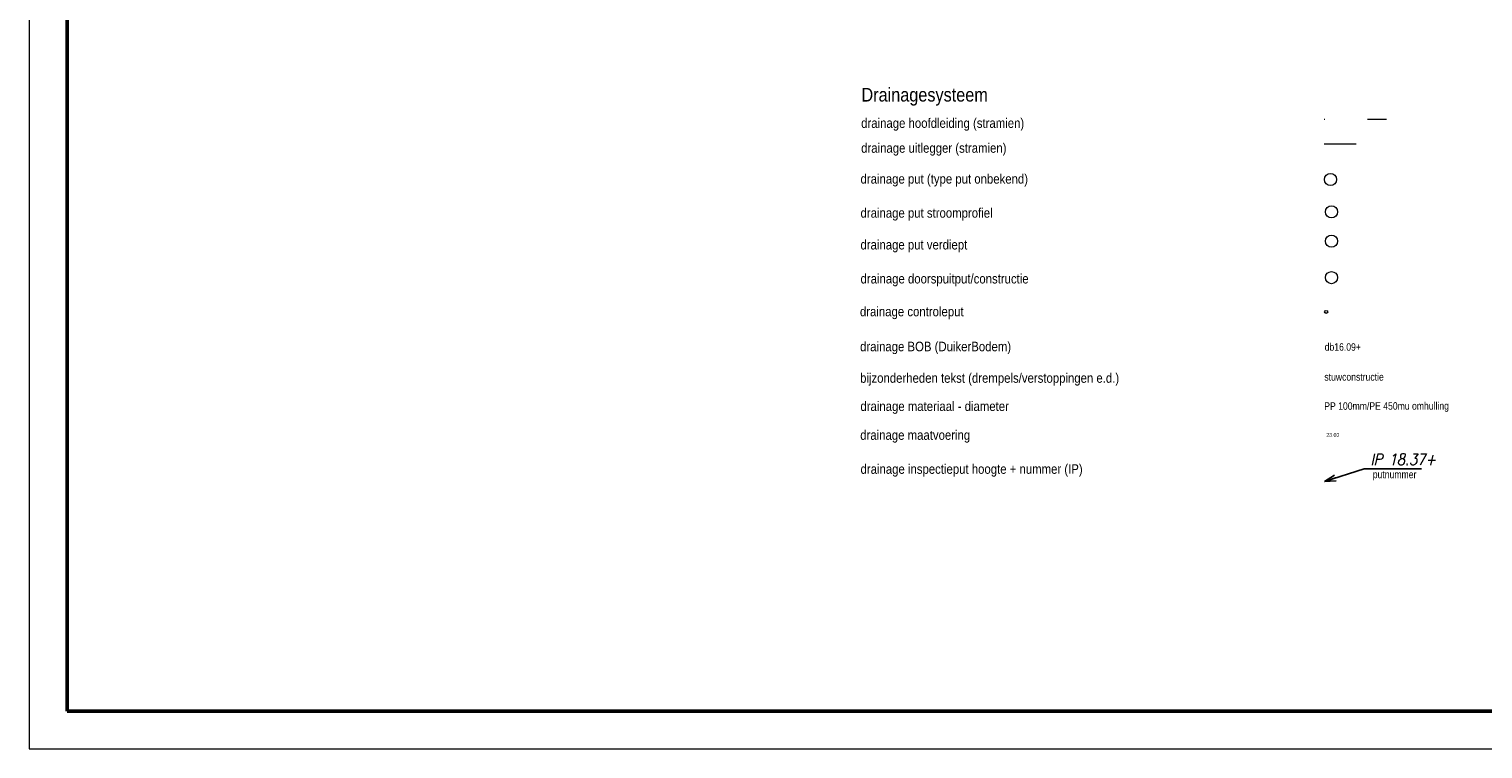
# Model space of a CAD drawing. Header units: metres. Extents: x 170701 to 171309, y 446948 to 447368.
# Tile 1 of 17: x 170701 to 170893, y 446948 to 447042. Entities that reach past the tile are written whole.
import ezdxf
from ezdxf.enums import TextEntityAlignment as Align

# ---------------------------------------------------------------- set-up
doc = ezdxf.new("R2010")
doc.units = ezdxf.units.M
doc.header["$MEASUREMENT"] = 0
doc.linetypes.add('DGN Style 5', pattern=[9.790002, 4.195715, -5.594287])
doc.linetypes.add('DGN Style 6', pattern=[26.600834, 0.013986, -5.594287, 9.790002, -5.594287, 0.013986, -5.594287])
for name, color, linetype, lineweight in [('Drainage B O B (revisie)', 3, 'Continuous', 0), ('Drainage bijzonderheden tekst (revisie)', 3, 'Continuous', 0), ('Drainage controleput (revisie)', 3, 'Continuous', 0), ('Drainage doorspuitput (revisie)', 3, 'Continuous', 0), ('Drainage hoofdleiding (stramien) (revisie)', 3, 'DGN Style 6', 0), ('Drainage IP-putnummer (revisie)', 3, 'Continuous', 0), ('Drainage maatvoering (revisie)', 3, 'Continuous', 0), ('Drainage materiaal-diameter (revisie)', 3, 'Continuous', 0), ('Drainage put (revisie)', 3, 'Continuous', 0), ('Drainage put stroomprofiel (revisie)', 3, 'Continuous', 0), ('Drainage put verdiept (revisie)', 3, 'Continuous', 0), ('Drainage uitlegger (revisie)', 3, 'DGN Style 5', 0), ('Kaders', 7, 'Continuous', 0)]:
    doc.layers.add(name, color=color, linetype=linetype, lineweight=lineweight)
doc.styles.get("Standard").update_dxf_attribs({"font": 'txt.shx'})
doc.styles.add('Style-arial', font='arial.shx')
doc.styles.add('Style-ITALICS', font='ITALICS.shx')
doc.styles.add('Style-WORKING', font='WORKING.shx')
doc.dimstyles.get("Standard").update_dxf_attribs({"dimtxt": 0.18, "dimasz": 0.18, "dimexe": 0.18, "dimexo": 0.0625, "dimgap": 0.09, "dimtad": 0, "dimtih": 1, "dimtoh": 1, "dimdec": 4, "dimzin": 0, "dimdsep": 46, "dimtxsty": 'Standard', "dimcen": 0.09, "dimadec": 0, "dimazin": 0, "dimtfac": 1, "dimtdec": 4, "dimtofl": 0, "dimtmove": 0, "dimatfit": 3, "dimfxl": 0, "dimtolj": 1, "dimtzin": 0, "dimarcsym": 0})

# ---------------------------------------------------------------- blocks, each defined once
blk = doc.blocks.new('21_____16')
at = {"layer": 'Drainage put (revisie)'}
blk.add_circle((0, 0), 1, dxfattribs=at)
blk = doc.blocks.new('21_____17')
at = {"layer": 'Drainage doorspuitput (revisie)'}
blk.add_circle((0, 0), 1, dxfattribs=at)
blk = doc.blocks.new('21_____18')
at = {"layer": 'Drainage controleput (revisie)'}
blk.add_circle((0, 0), 1, dxfattribs=at)
blk = doc.blocks.new('TerminatorOpen_0.5')
at = {"color": 0, "linetype": 'ByBlock', "lineweight": -2}
for q in [(-1, 0.25), (-1, 0), (-1, -0.25)]:
    blk.add_line((0, 0), q, dxfattribs=at)
blk = doc.blocks.new('21_____19')
at = {"layer": 'Drainage put stroomprofiel (revisie)'}
blk.add_circle((0, 0), 1, dxfattribs=at)
blk = doc.blocks.new('21_____20')
at = {"layer": 'Drainage put verdiept (revisie)'}
blk.add_circle((0, 0), 1, dxfattribs=at)
blk = doc.blocks.new('A0H')
at = {"layer": 'Kaders', "color": 7, "linetype": 'Continuous', "lineweight": 13, "flags": 128}
blk.add_lwpolyline([(-594.5, 0), (0, 0), (0, 420.5), (-594.5, 420.5), (-594.5, 0)], close=True, dxfattribs=at)
at = {"layer": 'Kaders', "color": 7, "linetype": 'Continuous', "lineweight": 53, "flags": 128}
blk.add_lwpolyline([(-589.5, 5), (-5, 5), (-5, 415.5), (-589.5, 415.5), (-589.5, 5)], close=True, dxfattribs=at)
at = {"layer": 'Kaders', "color": 7, "linetype": 'Continuous', "lineweight": 0, "style": 'Style-arial'}
for tag, p, height in [('A0H_126746', (-97.54, 46.28), 1.2), ('A0H_126747', (-86.07, 46.27), 1.2), ('A0H_126748', (-57.27, 46.51), 1.2), ('A0H_126754', (-34.58, 21.61), 0.8), ('A0H_126755', (-34.58, 19.61), 0.8), ('A0H_126756', (-34.58, 17.61), 0.8)]:
    blk.add_attdef(tag, p, '', height=height, dxfattribs=at)
at = {"layer": 'Kaders', "color": 7, "linetype": 'Continuous', "lineweight": 30, "style": 'Style-arial', "width": 1.090911}
for tag, p in [('A0H_126749', (-7.5, 39.5)), ('A0H_126751', (-7.5, 36.78)), ('A0H_126752', (-7.5, 33.91))]:
    blk.add_attdef(tag, text='', height=1.1, dxfattribs=at).set_placement(p, align=Align.RIGHT)
at = {"layer": 'Kaders', "color": 7, "linetype": 'Continuous', "lineweight": 30, "style": 'Style-arial'}
for tag, p, height, width in [('A0H_126757', (-97.5, 36.5), 1.8, 0.88889), ('A0H_126750', (-18.22, 36.78), 1.1, 1.090911), ('A0H_126758', (-97.5, 31.36), 1.8, 0.88889), ('A0H_126759', (-97.5, 28.31), 1.8, 0.88889), ('A0H_126760', (-97.5, 23.2), 1.8, 0.88889), ('A0H_126761', (-97.5, 20.15), 1.8, 0.88889)]:
    blk.add_attdef(tag, p, '', height=height, dxfattribs=dict(at, width=width))
at = {"layer": 'Kaders', "color": 7, "linetype": 'Continuous', "lineweight": 53, "style": 'Style-arial'}
blk.add_attdef('A0H_126753', text='', height=1.5, dxfattribs=at).set_placement((-7.38, 26.34), align=Align.RIGHT)

msp = doc.modelspace()

# ---------------------------------------------------------------- linework, layer by layer
at = {"layer": 'Drainage hoofdleiding (stramien) (revisie)'}
msp.add_line((170871.62, 447030.53), (170879.82, 447030.53), dxfattribs=at)
at = {"layer": 'Drainage uitlegger (revisie)'}
msp.add_line((170871.62, 447027.25), (170879.82, 447027.25), dxfattribs=at)

# ---------------------------------------------------------------- block references
at = {"layer": 'Drainage controleput (revisie)', "xscale": 0.1999995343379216, "yscale": 0.1999995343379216, "zscale": 0.1999995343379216}
msp.add_blockref('21_____18', (170871.88, 447005.11), dxfattribs=at)
at = {"layer": 'Drainage doorspuitput (revisie)', "xscale": 0.7999981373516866, "yscale": 0.7999981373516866, "zscale": 0.7999981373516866}
msp.add_blockref('21_____17', (170872.57, 447009.63), dxfattribs=at)
at = {"layer": 'Drainage put (revisie)', "xscale": 0.7999981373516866, "yscale": 0.7999981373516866, "zscale": 0.7999981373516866}
msp.add_blockref('21_____16', (170872.45, 447022.57), dxfattribs=at)
at = {"layer": 'Drainage put stroomprofiel (revisie)', "xscale": 0.7999981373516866, "yscale": 0.7999981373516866, "zscale": 0.7999981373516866}
msp.add_blockref('21_____19', (170872.57, 447018.3), dxfattribs=at)
at = {"layer": 'Drainage put verdiept (revisie)', "xscale": 0.7999981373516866, "yscale": 0.7999981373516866, "zscale": 0.7999981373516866}
msp.add_blockref('21_____20', (170872.57, 447014.44), dxfattribs=at)
at = {"layer": 'Kaders', "color": 7, "linetype": 'Continuous', "lineweight": 13}
msp.add_blockref('A0H', (171295.48, 446947.5), dxfattribs=at)

# ---------------------------------------------------------------- texts
at = {"layer": 'Drainage B O B (revisie)', "style": 'Style-WORKING', "width": 0.858588}
msp.add_text('db16.09+', height=0.99, rotation=359.8156, dxfattribs=at).set_placement((170871.68, 447000))
at = {"layer": 'Drainage bijzonderheden tekst (revisie)', "lineweight": 13, "style": 'Style-WORKING', "width": 0.88889}
msp.add_text('Drainagesysteem', height=1.8, dxfattribs=at).set_placement((170810.65, 447032.84))
at = {"layer": 'Drainage bijzonderheden tekst (revisie)', "style": 'Style-WORKING', "width": 0.88889}
for s, p in [('drainage hoofdleiding (stramien)', (170810.61, 447029.37)), ('drainage uitlegger (stramien)', (170810.61, 447026.09)), ('drainage put (type put onbekend)', (170810.53, 447022.02)), ('drainage put stroomprofiel', (170810.53, 447017.53)), ('drainage put verdiept', (170810.52, 447013.34)), ('drainage doorspuitput/constructie', (170810.53, 447008.86)), ('drainage controleput', (170810.45, 447004.53)), ('drainage BOB (DuikerBodem)', (170810.47, 446999.92)), ('bijzonderheden tekst (drempels/verstoppingen e.d.)', (170810.47, 446995.77)), ('drainage materiaal - diameter', (170810.51, 446992.05)), ('drainage maatvoering', (170810.49, 446988.25)), ('drainage inspectieput hoogte + nummer (IP)', (170810.53, 446983.77))]:
    msp.add_text(s, height=1.26, dxfattribs=at).set_placement(p)
at = {"layer": 'Drainage bijzonderheden tekst (revisie)', "style": 'Style-WORKING', "width": 0.858588}
msp.add_text('stuwconstructie', height=0.99, dxfattribs=at).set_placement((170871.64, 446997.04), align=Align.TOP_LEFT)
at = {"layer": 'Drainage IP-putnummer (revisie)', "style": 'Style-WORKING', "width": 0.858588}
msp.add_text('putnummer', height=0.99, dxfattribs=at).set_placement((170878.02, 446983.19))
at = {"layer": 'Drainage IP-putnummer (revisie)', "linetype": 'Continuous', "insert": (170877.71, 446984.92), "char_height": 1.5, "attachment_point": 7, "line_spacing_factor": 0.6, "style": 'Style-ITALICS'}
msp.add_mtext('\\H1x;\\W0.833333;IP 18.37+', dxfattribs=at)
at = {"layer": 'Drainage maatvoering (revisie)', "style": 'Style-WORKING', "width": 0.858582}
msp.add_text('23.00', height=0.495, rotation=359.4498, dxfattribs=at).set_placement((170873.6, 446988.64), align=Align.RIGHT)
at = {"layer": 'Drainage materiaal-diameter (revisie)', "style": 'Style-WORKING', "width": 0.858588}
msp.add_text('PP 100mm/PE 450mu omhulling', height=0.99, rotation=0.1211, dxfattribs=at).set_placement((170871.63, 446992.2))

# ---------------------------------------------------------------- leaders
at = {"layer": 'Drainage IP-putnummer (revisie)', "linetype": 'Continuous', "annotation_type": 0, "has_hookline": 1, "hookline_direction": 0, "text_width": 7.36}
msp.add_leader([(170871.67, 446982.77), (170876.9, 446984.42), (170877.08, 446984.42)], dimstyle='Standard', override={"dimtxt": 1.5, "dimasz": 1.5, "dimgap": 0, "dimtad": 1, "dimtxsty": 'Style-ITALICS', "dimldrblk": 'TerminatorOpen_0.5'}, dxfattribs=at)

doc.saveas('drawing.dxf')
